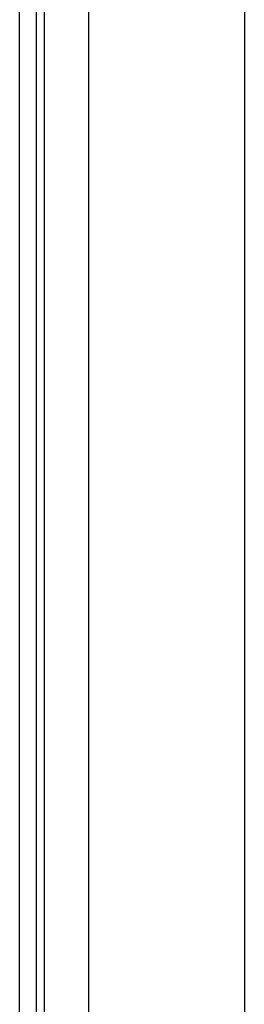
# Model space of a CAD drawing. Header units: inches. Extents: x 19 to 626, y 56 to 294.
# Tile 70 of 256: x 18.71 to 19.612, y 182.647 to 186.594. Entities that reach past the tile are written whole.
import ezdxf

# ---------------------------------------------------------------- set-up
doc = ezdxf.new("R2010")
doc.units = ezdxf.units.IN
doc.header["$MEASUREMENT"] = 0
doc.layers.add('Visible Edges(ANSI)', color=7, linetype='Continuous', lineweight=25)
doc.layers.add('Visible Tangent Edges(ANSI)', color=7, linetype='Continuous', lineweight=25)

msp = doc.modelspace()

# ---------------------------------------------------------------- linework, layer by layer
at = {"layer": 'Visible Edges(ANSI)'}
for p, q in [((18.7099, 164.7864), (18.7099, 194.3894)), ((18.7779, 164.7864), (18.7779, 194.3894)), ((18.9874, 179.7513), (18.9874, 193.7844)), ((19.6124, 193.7844), (19.6124, 179.9133))]:
    msp.add_line(p, q, dxfattribs=at)
at = {"layer": 'Visible Tangent Edges(ANSI)'}
msp.add_line((18.8089, 194.3894), (18.8089, 164.6694), dxfattribs=at)

doc.saveas('drawing.dxf')
